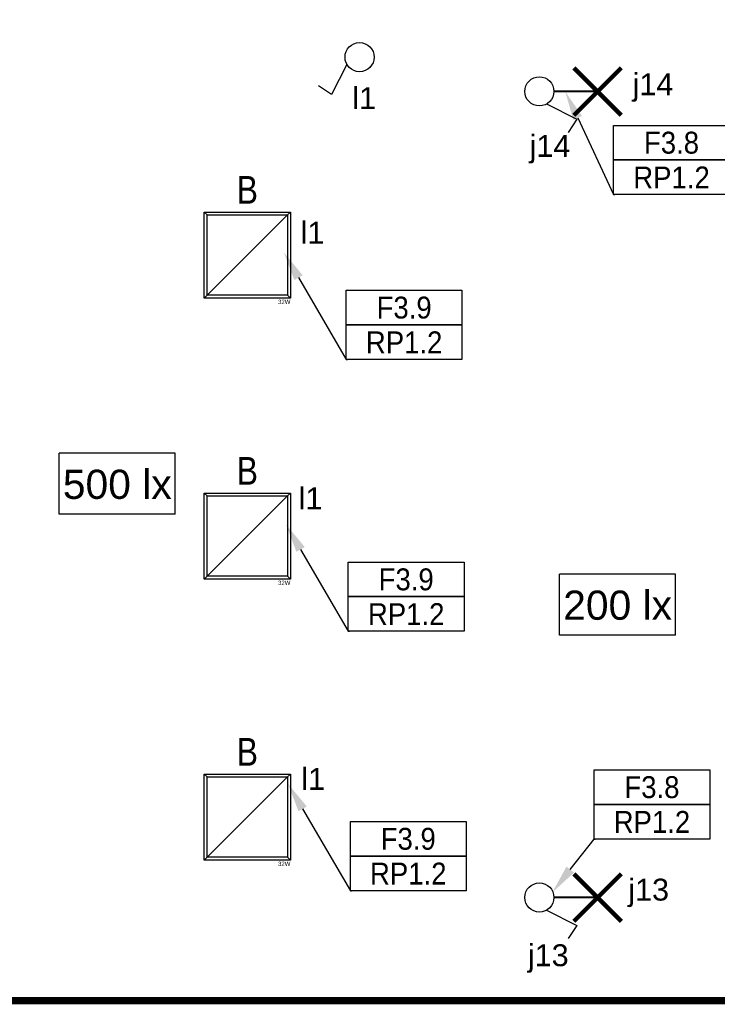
# Model space of a CAD drawing. Header units: millimetres. Extents: x 38270 to 48687, y 14738 to 20042.
# Tile 4 of 19: x 39418 to 39896, y 14738 to 15413. Entities that reach past the tile are written whole.
import ezdxf
from ezdxf import colors
from ezdxf.entities.mleader import LeaderData, LeaderLine
from ezdxf.enums import TextEntityAlignment as Align
from ezdxf.math import Vec2, Vec3

# ---------------------------------------------------------------- set-up
doc = ezdxf.new("R2010")
doc.units = ezdxf.units.MM
doc.linetypes.add('DASHED', pattern=[0.75, 0.5, -0.25])
for name, color, linetype in [('_IE_Adresy_Obwodów', 246, 'Continuous'), ('_IE_Nateżenie oświetlenia AW', 94, 'Continuous'), ('_IE_Natężenia oświetlenia', 240, 'Continuous'), ('_IE_Oświetlenie podstawowe oprawy', 5, 'Continuous'), ('_IE_Strefy oddziaływania rozdzielnic elektrycznych', 240, 'Continuous'), ('_IE_Strefy sterowania ośw', 242, 'Continuous'), ('_IE_Strefy sterowania oświetleniem', 242, 'Continuous'), ('_IE_Łączniki_ośw_IP20', 5, 'Continuous')]:
    doc.layers.add(name, color=color, linetype=linetype)
doc.layers.add('_IE_punkty oświetleniowe', color=170, linetype='Continuous', lineweight=40)
doc.styles.add('ARIAL', font='arial.ttf')
doc.styles.add('ML-LENA', font='ARIALN.TTF')
doc.styles.get("Standard").update_dxf_attribs({"font": 'ARIAL.TTF'})

# ---------------------------------------------------------------- blocks, each defined once
blk = doc.blocks.new('Natężenie oświetlenia')
at = {"layer": '_IE_Natężenia oświetlenia', "color": 7, "linetype": 'Continuous'}
for p in [(-39.69, -20.91), (39.69, 20.91)]:
    blk.add_line(p, (-39.69, 20.91), dxfattribs=at)
at = {"layer": '_IE_Natężenia oświetlenia', "color": 7}
for q in [(39.69, 20.91), (-39.69, -20.91)]:
    blk.add_line((39.69, -20.91), q, dxfattribs=at)
at = {"layer": '_IE_Nateżenie oświetlenia AW', "style": 'ARIAL', "flags": 12}
blk.add_attdef('LUX', text='', height=20, dxfattribs=at).set_placement((0, 0), align=Align.MIDDLE)
blk = doc.blocks.new('*U5022')
at = {"layer": '_IE_Łączniki_ośw_IP20', "color": 170, "ltscale": 3}
for p, q in [((1418.02, 1520.84), (1438.71, 1510.36)), ((1438.71, 1510.36), (1432.72, 1501.38))]:
    blk.add_line(p, q, dxfattribs=at)
blk.add_circle((1413.07, 1529.5), 9.98, dxfattribs=at)
at = {"layer": '_IE_Strefy sterowania ośw', "style": 'ARIAL', "flags": 12}
blk.add_attdef('STREFAOŚW', text='', height=17, dxfattribs=at).set_placement((1503.25, 1537.3), align=Align.MIDDLE)
blk = doc.blocks.new('*U5019')
at = {"layer": '_IE_Łączniki_ośw_IP20', "color": 170, "ltscale": 3}
for p, q in [((1404.4, 1524.55), (1393.93, 1503.86)), ((1393.93, 1503.86), (1384.94, 1509.84))]:
    blk.add_line(p, q, dxfattribs=at)
blk.add_circle((1413.07, 1529.5), 9.98, dxfattribs=at)
at = {"layer": '_IE_Strefy sterowania ośw', "style": 'ARIAL', "flags": 12}
blk.add_attdef('STREFAOŚW', text='', height=17, dxfattribs=at).set_placement((1503.25, 1537.3), align=Align.MIDDLE)
blk = doc.blocks.new('*U5042')
at = {"layer": '_IE_punkty oświetleniowe', "ltscale": 2}
blk.add_line((0, 0), (29.89, 0), dxfattribs=at)
at = {"layer": '_IE_punkty oświetleniowe', "ltscale": 2, "const_width": 3}
for points in [[(16.25, -16.25), (-16.25, 16.25)], [(16.25, 16.25), (-16.25, -16.25)]]:
    blk.add_lwpolyline(points, dxfattribs=at)
blk = doc.blocks.new('C3I9T1M2N6')
at = {"color": 0}
for p, q in [((-0.295, -0.295), (-0.295, 0.295)), ((-0.295, 0.295), (0.295, 0.295)), ((-0.295, 0.295), (-0.275, 0.275)), ((-0.275, -0.275), (-0.275, 0.275)), ((-0.275, 0.275), (0.275, 0.275)), ((-0.275, -0.275), (0.275, 0.275)), ((0.295, 0.295), (0.275, 0.275)), ((0.275, 0.275), (0.275, -0.275)), ((0.295, 0.295), (0.295, -0.295)), ((-0.295, -0.295), (-0.275, -0.275)), ((0.295, -0.295), (-0.295, -0.295)), ((0.275, -0.275), (-0.275, -0.275)), ((0.275, -0.275), (0.295, -0.295))]:
    blk.add_line(p, q, dxfattribs=at)
at = {"color": 0, "style": 'ML-LENA'}
blk.add_attdef('SYMBOL', text='', height=0.19, dxfattribs=at).set_placement((0, 0.295, 244.664), align=Align.BOTTOM_CENTER)
blk.add_attdef('Atr3', text='', height=0.16, dxfattribs=at).set_placement((-0.32, 0, -3.3993), align=Align.MIDDLE_RIGHT)
blk.add_attdef('Atr1', text='', height=0.16, dxfattribs=at).set_placement((0.3192, 0, -3.3993), align=Align.MIDDLE_LEFT)
blk.add_attdef('MOC', text='', height=0.03, dxfattribs=at).set_placement((0.295, -0.305), align=Align.TOP_RIGHT)
blk.add_attdef('Atr2', text='', height=0.16, dxfattribs=at).set_placement((0, -0.342, -3.3993), align=Align.TOP_CENTER)
blk = doc.blocks.new('*U42531')
at = {"layer": '_IE_Adresy_Obwodów', "color": 7}
for points in [[(-792.5, 474.4), (0, 474.4), (0, 237.2), (-792.5, 237.2)], [(-792.5, 237.2), (0, 237.2), (0, 0), (-792.5, 0)]]:
    blk.add_lwpolyline(points, close=True, dxfattribs=at)
at = {"layer": '_IE_Adresy_Obwodów', "width": 0.9, "flags": 12}
for tag, p in [('ADRES', (-396.2, 355.8)), ('ROZDZ', (-396.2, 118.6))]:
    blk.add_attdef(tag, text='', height=150, dxfattribs=at).set_placement(p, align=Align.MIDDLE)
ml = blk.add_multileader_mtext('Standard')
ml.set_content(' ')
ml.set_leader_properties()
ml.build(insert=Vec2(0, 0))
ml.multileader.update_dxf_attribs({"arrow_head_size": 200})
ctx = ml.context
ctx.base_point, ctx.arrow_head_size, ctx.plane_origin = Vec3(-784.5, 0), 200, Vec3(-1345.9, 71.8)
notes = []
notes.append((ctx, [(0, (1, 1, 0), (-792.5, 0), (1, 0), 8, [(0, [(-1123.9, 706), (-792.5, 0)], 0, [])])]))
ctx.mtext.insert, ctx.mtext.flow_direction = Vec3(-782.5, 2), 5
for ctx, leaders in notes:
    for number, flags, end, landing, length, lines in leaders:
        leader = LeaderData()
        leader.index, (leader.has_last_leader_line, leader.has_dogleg_vector, leader.attachment_direction) = number, flags
        leader.last_leader_point, leader.dogleg_vector, leader.dogleg_length = Vec3(end), Vec3(landing), length
        for number, points, colour, breaks in lines:
            line = LeaderLine()
            line.index, line.vertices, line.color, line.breaks = number, Vec3.list(points), colors.encode_raw_color(colour), breaks
            leader.lines.append(line)
        ctx.leaders.append(leader)
blk = doc.blocks.new('*U36801')
at = {"layer": '_IE_Adresy_Obwodów', "color": 7}
for points in [[(-792.5, 474.4), (0, 474.4), (0, 237.2), (-792.5, 237.2)], [(-792.5, 237.2), (0, 237.2), (0, 0), (-792.5, 0)]]:
    blk.add_lwpolyline(points, close=True, dxfattribs=at)
at = {"layer": '_IE_Adresy_Obwodów', "width": 0.9, "flags": 12}
for tag, p in [('ADRES', (-396.2, 355.8)), ('ROZDZ', (-396.2, 118.6))]:
    blk.add_attdef(tag, text='', height=150, dxfattribs=at).set_placement(p, align=Align.MIDDLE)
ml = blk.add_multileader_mtext('Standard')
ml.set_content(' ')
ml.set_leader_properties()
ml.build(insert=Vec2(0, 0))
ml.multileader.update_dxf_attribs({"arrow_head_size": 200})
ctx = ml.context
ctx.base_point, ctx.arrow_head_size, ctx.plane_origin = Vec3(-784.5, 0), 200, Vec3(-1345.9, 71.8)
notes = []
notes.append((ctx, [(0, (1, 1, 0), (-792.5, 0), (1, 0), 8, [(0, [(-1079.1, -366.8), (-792.5, 0)], 0, [])])]))
ctx.mtext.insert, ctx.mtext.flow_direction = Vec3(-782.5, 2), 5
for ctx, leaders in notes:
    for number, flags, end, landing, length, lines in leaders:
        leader = LeaderData()
        leader.index, (leader.has_last_leader_line, leader.has_dogleg_vector, leader.attachment_direction) = number, flags
        leader.last_leader_point, leader.dogleg_vector, leader.dogleg_length = Vec3(end), Vec3(landing), length
        for number, points, colour, breaks in lines:
            line = LeaderLine()
            line.index, line.vertices, line.color, line.breaks = number, Vec3.list(points), colors.encode_raw_color(colour), breaks
            leader.lines.append(line)
        ctx.leaders.append(leader)
blk = doc.blocks.new('*U36843')
at = {"layer": '_IE_Adresy_Obwodów', "color": 7}
for points in [[(-792.5, 474.4), (0, 474.4), (0, 237.2), (-792.5, 237.2)], [(-792.5, 237.2), (0, 237.2), (0, 0), (-792.5, 0)]]:
    blk.add_lwpolyline(points, close=True, dxfattribs=at)
at = {"layer": '_IE_Adresy_Obwodów', "width": 0.9, "flags": 12}
for tag, p in [('ADRES', (-396.2, 355.8)), ('ROZDZ', (-396.2, 118.6))]:
    blk.add_attdef(tag, text='', height=150, dxfattribs=at).set_placement(p, align=Align.MIDDLE)
ml = blk.add_multileader_mtext('Standard')
ml.set_content(' ')
ml.set_leader_properties()
ml.build(insert=Vec2(0, 0))
ml.multileader.update_dxf_attribs({"arrow_head_size": 200})
ctx = ml.context
ctx.base_point, ctx.arrow_head_size, ctx.plane_origin = Vec3(-784.5, 0), 200, Vec3(-1345.9, 71.8)
notes = []
notes.append((ctx, [(0, (1, 1, 0), (-792.5, 0), (1, 0), 8, [(0, [(-1220.2, 733.5), (-792.5, 0)], 0, [])])]))
ctx.mtext.insert, ctx.mtext.flow_direction = Vec3(-782.5, 2), 5
for ctx, leaders in notes:
    for number, flags, end, landing, length, lines in leaders:
        leader = LeaderData()
        leader.index, (leader.has_last_leader_line, leader.has_dogleg_vector, leader.attachment_direction) = number, flags
        leader.last_leader_point, leader.dogleg_vector, leader.dogleg_length = Vec3(end), Vec3(landing), length
        for number, points, colour, breaks in lines:
            line = LeaderLine()
            line.index, line.vertices, line.color, line.breaks = number, Vec3.list(points), colors.encode_raw_color(colour), breaks
            leader.lines.append(line)
        ctx.leaders.append(leader)

msp = doc.modelspace()

# ---------------------------------------------------------------- linework, layer by layer
at = {"layer": '_IE_Strefy oddziaływania rozdzielnic elektrycznych', "linetype": 'DASHED', "ltscale": 10, "const_width": 5}
msp.add_lwpolyline([(38272.3, 16263.81), (44122.3, 16263.81), (44122.3, 14740.81), (38272.3, 14740.81)], close=True, dxfattribs=at)

# ---------------------------------------------------------------- block references
at = {"layer": '_IE_Adresy_Obwodów', "xscale": 0.1, "yscale": 0.1, "zscale": 0.1}
for name, p, values in [('*U42531', (39903.96, 15293.04), {'ADRES': 'F3.8', 'ROZDZ': 'RP1.2'}), ('*U36843', (39720.82, 15180.07), {'ADRES': 'F3.9', 'ROZDZ': 'RP1.2'}), ('*U36843', (39722.23, 14993.87), {'ADRES': 'F3.9', 'ROZDZ': 'RP1.2'}), ('*U36801', (39890.56, 14851.52), {'ADRES': 'F3.8', 'ROZDZ': 'RP1.2'}), ('*U36843', (39723.64, 14816.13), {'ADRES': 'F3.9', 'ROZDZ': 'RP1.2'})]:
    msp.add_blockref(name, p, dxfattribs=at).add_auto_attribs(values)
at = {"layer": '_IE_Natężenia oświetlenia'}
ref = msp.add_blockref('Natężenie oświetlenia', (39484.72, 15094.95), dxfattribs=at)
ref.add_attrib('LUX', '500 lx', dxfattribs={"height": 20, "style": 'ARIAL'}).set_placement((39484.72, 15094.95), align=Align.MIDDLE)
ref = msp.add_blockref('Natężenie oświetlenia', (39827.42, 15012.14), dxfattribs=at)
ref.add_attrib('LUX', '200 lx', dxfattribs={"height": 20, "style": 'ARIAL'}).set_placement((39827.42, 15012.14), align=Align.MIDDLE)
at = {"layer": '_IE_Oświetlenie podstawowe oprawy', "xscale": 100, "yscale": 100, "zscale": 100}
for p in [(39573.82, 15251.58, 250), (39573.82, 15059.08, 250), (39573.82, 14866.58, 250)]:
    msp.add_blockref('C3I9T1M2N6', p, dxfattribs=at).add_auto_attribs({'SYMBOL': 'B', 'MOC': '32W'})
at = {"layer": '_IE_punkty oświetleniowe', "rotation": 180}
for p in [(39813.7, 15363.64), (39813.7, 14811.38)]:
    msp.add_blockref('*U5042', p, dxfattribs=at)
at = {"layer": '_IE_Łączniki_ośw_IP20'}
for name, p in [('*U5019', (38237.62, 13857.73)), ('*U5022', (38360.77, 13834.27)), ('*U5022', (38360.77, 13282.01))]:
    msp.add_blockref(name, p, dxfattribs=at)

# ---------------------------------------------------------------- texts
at = {"layer": '_IE_Strefy sterowania oświetleniem', "char_height": 15, "attachment_point": 1, "style": 'ARIAL'}
for s, insert in [('j14', (39837.65, 15376.14)), ('l1', (39645.64, 15366.63)), ('j14', (39767.12, 15333.9)), ('l1', (39610.3, 15274.5)), ('l1', (39608.97, 15092.44)), ('l1', (39610.74, 14900.24)), ('j13', (39834.69, 14824.38)), ('j13', (39765.93, 14779.41))]:
    msp.add_mtext_dynamic_manual_height_columns(s, width=145.0252, gutter_width=12.5, heights=[0], dxfattribs=dict(at, insert=insert))

doc.saveas('drawing.dxf')
